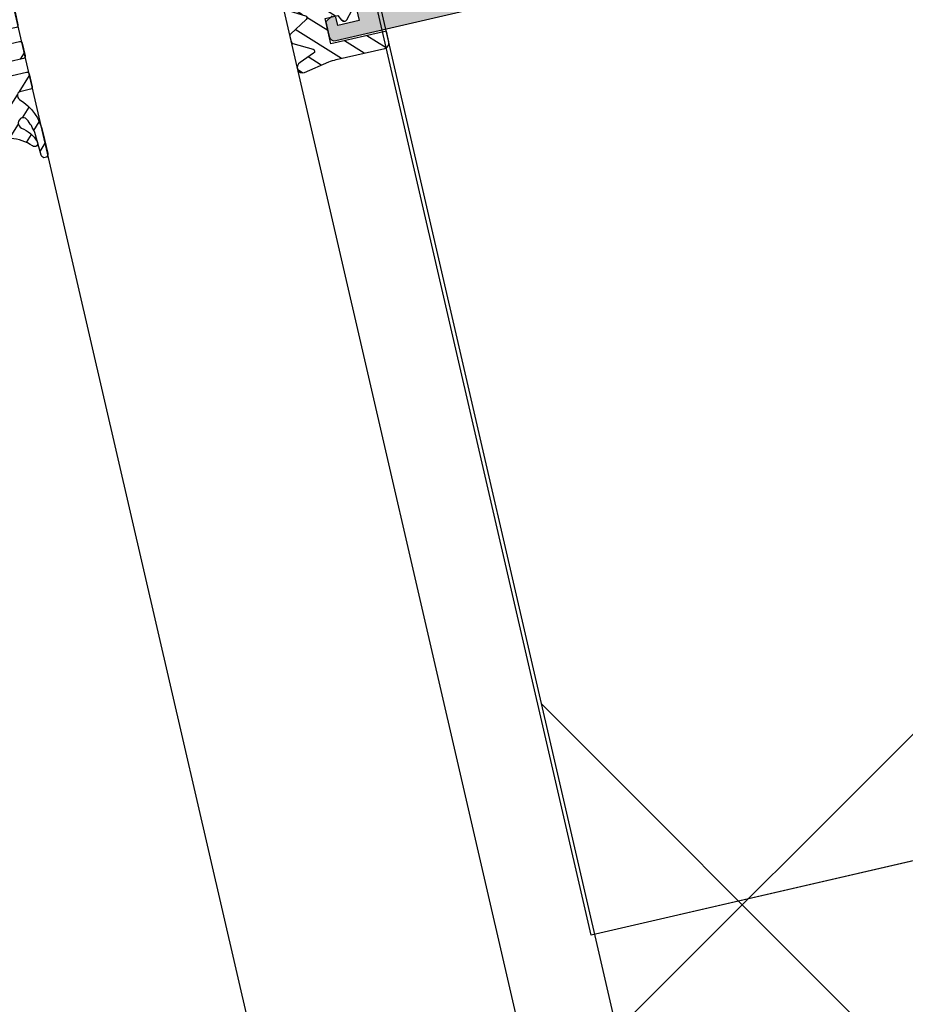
# Model space of a CAD drawing. Header units: centimetres. Extents: x -15121 to 17422, y -60492 to 0.
# Tile 64 of 256: x 1123 to 1131, y -30123 to -30114. Entities that reach past the tile are written whole.
import ezdxf

# ---------------------------------------------------------------- set-up
doc = ezdxf.new("R2010")
doc.units = ezdxf.units.CM
doc.header["$LTSCALE"] = 60
doc.linetypes.add('0', pattern=[0])
for name, color, linetype in [('AIKA podłoga deski cała', 2, 'Continuous'), ('AIKA powierzchnie2', 2, 'Continuous'), ('AIKA sufity podwieszane', 8, 'Continuous'), ('AIKA wymiarowanie ogólne rzut2', 7, 'Continuous'), ('BSP podkonstrukcja', 8, 'Continuous'), ('RI-GASKET', 253, 'Continuous'), ('RI-HATCH-I', 253, 'Continuous'), ('RI-HATCH-P', 253, 'Continuous'), ('RI-PROFILE', 8, 'Continuous')]:
    doc.layers.add(name, color=color, linetype=linetype)
doc.styles.add('wymiar', font='txt.shx', dxfattribs={"width": 0.6})
doc.dimstyles.new('Dwudziestka', dxfattribs={"dimtxt": 7, "dimasz": 0.7, "dimexe": 5, "dimexo": 0, "dimgap": 2.5, "dimtad": 1, "dimtoh": 1, "dimdec": 3, "dimrnd": 0.5, "dimdsep": 46, "dimtxsty": 'wymiar', "dimblk": 'znacznik', "dimcen": 0, "dimdle": 5, "dimse1": 1, "dimse2": 1, "dimclrd": 256, "dimclre": 256, "dimclrt": 256, "dimadec": 0, "dimazin": 0, "dimtfac": 0.4, "dimtdec": 3, "dimtix": 1, "dimtofl": 0, "dimtmove": 2, "dimatfit": 3, "dimldrblk": 'znacznik', "dimfxl": 1, "dimtolj": 1, "dimarcsym": 0})

# ---------------------------------------------------------------- blocks, each defined once
blk = doc.blocks.new('0342524b')
at = {"layer": 'RI-PROFILE'}
for points in [[(-16.69999999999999, 14.14999999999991), (-23.69999999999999, 14.14999999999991), (-23.69999999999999, 12.14999999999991), (-22.89984836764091, 12.14999999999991, -0.5775199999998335)], [(-22.72684836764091, 11.84999999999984), (-23.13084836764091, 11.14999999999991), (-24.5, 11.14999999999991, -0.4142000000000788), (-25, 11.64999999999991), (-24.99999999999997, 119.8499999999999, -0.4141999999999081)]]:
    blk.add_lwpolyline(points, format="xyb", dxfattribs=at)
blk = doc.blocks.new('0342524')
at = {"layer": 'RI-HATCH-P'}
h = blk.add_hatch(color=256, dxfattribs=at)
edge = h.paths.add_edge_path()
edge.add_arc((2.629431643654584, 2.999212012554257), 0.2002221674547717, 119.77574523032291, 239.8940206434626, ccw=False)
edge.add_line((2.529999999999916, 3.172999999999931), (2.795999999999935, 3.325999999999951))
edge.add_arc((2.696192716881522, 3.498712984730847), 0.1994774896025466, 300.0227342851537, 60.30845426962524)
edge.add_line((2.795000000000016, 3.671999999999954), (2.52899999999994, 3.825999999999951))
edge.add_arc((2.629431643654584, 3.999212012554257), 0.2002221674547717, 119.77574523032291, 239.8940206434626, ccw=False)
edge.add_line((2.529999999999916, 4.172999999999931), (2.795999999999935, 4.325999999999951))
edge.add_arc((2.696192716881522, 4.498712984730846), 0.1994774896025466, 300.0227342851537, 60.30845426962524)
edge.add_line((2.795000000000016, 4.671999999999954), (2.52899999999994, 4.825999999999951))
edge.add_arc((2.629431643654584, 4.999212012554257), 0.2002221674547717, 119.77574523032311, 239.89402064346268, ccw=False)
edge.add_line((2.529999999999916, 5.172999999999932), (2.795999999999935, 5.325999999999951))
edge.add_arc((2.696192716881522, 5.498712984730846), 0.1994774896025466, 300.0227342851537, 60.30845426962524)
edge.add_line((2.795000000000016, 5.671999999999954), (2.52899999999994, 5.825999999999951))
edge.add_arc((2.629431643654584, 5.999212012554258), 0.2002221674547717, 119.77574523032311, 239.89402064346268, ccw=False)
edge.add_line((2.529999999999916, 6.172999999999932), (2.795999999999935, 6.325999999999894))
edge.add_arc((2.696192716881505, 6.498712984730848), 0.1994774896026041, 300.0227342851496, 60.30845426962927)
edge.add_line((2.795000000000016, 6.672000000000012), (2.529999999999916, 6.824999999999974))
edge.add_arc((2.630431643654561, 6.998212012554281), 0.2002221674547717, 119.77574523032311, 239.89402064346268, ccw=False)
edge.add_line((2.530999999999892, 7.171999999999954), (2.796999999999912, 7.324999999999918))
edge.add_arc((2.697192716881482, 7.497712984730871), 0.1994774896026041, 300.0227342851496, 60.30845426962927)
edge.add_line((2.795999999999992, 7.671000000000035), (2.529999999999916, 7.825999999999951))
edge.add_arc((2.630431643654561, 7.999212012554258), 0.2002221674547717, 119.77574523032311, 239.89402064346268, ccw=False)
edge.add_line((2.530999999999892, 8.172999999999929), (2.796999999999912, 8.325999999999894))
edge.add_arc((2.697192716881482, 8.498712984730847), 0.1994774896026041, 300.0227342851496, 60.30845426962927)
edge.add_line((2.795999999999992, 8.672000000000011), (2.529999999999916, 8.825999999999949))
edge.add_arc((2.630431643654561, 8.999212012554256), 0.2002221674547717, 119.7757452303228, 239.8940206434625, ccw=False)
edge.add_line((2.530999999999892, 9.172999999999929), (2.796999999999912, 9.325999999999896))
edge.add_arc((2.697192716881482, 9.498712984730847), 0.1994774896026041, 300.0227342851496, 60.30845426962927)
edge.add_line((2.795999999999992, 9.672000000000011), (2.529999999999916, 9.824999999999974))
edge.add_arc((2.630431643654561, 9.99821201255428), 0.2002221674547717, 119.7757452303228, 239.8940206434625, ccw=False)
edge.add_line((2.530999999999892, 10.17199999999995), (2.796999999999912, 10.32499999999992))
edge.add_arc((2.697192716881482, 10.49771298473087), 0.1994774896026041, 300.0227342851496, 60.30845426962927)
edge.add_line((2.795999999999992, 10.67100000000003), (2.529999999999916, 10.82599999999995))
edge.add_arc((2.630431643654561, 10.99921201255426), 0.2002221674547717, 119.7757452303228, 239.8940206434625, ccw=False)
edge.add_line((2.530999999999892, 11.17299999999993), (2.796999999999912, 11.32599999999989))
edge.add_arc((2.697192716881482, 11.49871298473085), 0.1994774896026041, 300.0227342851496, 60.30845426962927)
edge.add_line((2.795999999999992, 11.67200000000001), (2.529999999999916, 11.82599999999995))
edge.add_arc((2.630431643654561, 11.99921201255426), 0.2002221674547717, 119.7757452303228, 239.8940206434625, ccw=False)
edge.add_line((2.530999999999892, 12.17299999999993), (2.796999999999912, 12.32599999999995))
edge.add_arc((2.697192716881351, 12.49871298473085), 0.1994774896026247, 300.0227342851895, 359.9999999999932)
edge.add_line((2.896670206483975, 12.49871298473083), (2.896670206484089, 12.99999999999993))
edge.add_arc((1.896670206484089, 12.99999999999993), 1, 0, 90)
edge.add_line((1.896670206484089, 13.99999999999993), (-1.905000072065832, 13.99999999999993))
edge.add_arc((-1.905000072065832, 12.99999999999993), 1, 90, 180)
edge.add_line((-2.905000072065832, 12.99999999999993), (-2.905000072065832, 12.88472731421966))
edge.add_line((-2.905000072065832, 12.88472731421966), (-2.538999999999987, 12.67399999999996))
edge.add_arc((-2.639511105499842, 12.50049999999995), 0.2005111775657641, 300.0843446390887, 59.91565536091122, ccw=False)
edge.add_line((-2.538999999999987, 12.32699999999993), (-2.805000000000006, 12.17299999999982))
edge.add_arc((-2.704488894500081, 11.99949999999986), 0.2005111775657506, 120.0843446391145, 239.9156553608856)
edge.add_line((-2.805000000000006, 11.82599999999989), (-2.538999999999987, 11.67299999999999))
edge.add_arc((-2.639511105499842, 11.49949999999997), 0.2005111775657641, 300.0843446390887, 59.91565536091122, ccw=False)
edge.add_line((-2.538999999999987, 11.32599999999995), (-2.805000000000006, 11.17299999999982))
edge.add_arc((-2.704488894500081, 10.99949999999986), 0.2005111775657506, 120.0843446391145, 239.9156553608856)
edge.add_line((-2.805000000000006, 10.82599999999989), (-2.538999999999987, 10.67299999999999))
edge.add_arc((-2.639511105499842, 10.49949999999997), 0.2005111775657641, 300.0843446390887, 59.91565536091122, ccw=False)
edge.add_line((-2.538999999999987, 10.32599999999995), (-2.805000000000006, 10.17299999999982))
edge.add_arc((-2.704488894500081, 9.999499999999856), 0.2005111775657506, 120.0843446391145, 239.9156553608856)
edge.add_line((-2.805000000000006, 9.825999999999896), (-2.538999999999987, 9.672999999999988))
edge.add_arc((-2.639511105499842, 9.499499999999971), 0.2005111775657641, 300.0843446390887, 59.91565536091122, ccw=False)
edge.add_line((-2.538999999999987, 9.325999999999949), (-2.805000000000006, 9.172999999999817))
edge.add_arc((-2.704488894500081, 8.999499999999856), 0.2005111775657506, 120.0843446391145, 239.9156553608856)
edge.add_line((-2.805000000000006, 8.825999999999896), (-2.538999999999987, 8.672999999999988))
edge.add_arc((-2.639511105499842, 8.499499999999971), 0.2005111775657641, 300.0843446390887, 59.91565536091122, ccw=False)
edge.add_line((-2.538999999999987, 8.32599999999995), (-2.805000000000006, 8.172999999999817))
edge.add_arc((-2.704488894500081, 7.999499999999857), 0.2005111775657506, 120.0843446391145, 239.9156553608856)
edge.add_line((-2.805000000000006, 7.825999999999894), (-2.538999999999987, 7.672999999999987))
edge.add_arc((-2.639511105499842, 7.499499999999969), 0.2005111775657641, 300.0843446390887, 59.91565536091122, ccw=False)
edge.add_line((-2.538999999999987, 7.325999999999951), (-2.805000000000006, 7.172999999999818))
edge.add_arc((-2.704488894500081, 6.999499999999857), 0.2005111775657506, 120.0843446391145, 239.9156553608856)
edge.add_line((-2.805000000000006, 6.825999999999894), (-2.538999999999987, 6.672999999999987))
edge.add_arc((-2.639511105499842, 6.499499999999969), 0.2005111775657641, 300.0843446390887, 59.91565536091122, ccw=False)
edge.add_line((-2.538999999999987, 6.325999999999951), (-2.805000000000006, 6.172999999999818))
edge.add_arc((-2.704488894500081, 5.999499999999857), 0.2005111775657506, 120.0843446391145, 239.9156553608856)
edge.add_line((-2.805000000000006, 5.825999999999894), (-2.538999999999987, 5.672999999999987))
edge.add_arc((-2.639511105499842, 5.499499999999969), 0.2005111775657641, 300.0843446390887, 59.91565536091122, ccw=False)
edge.add_line((-2.538999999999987, 5.325999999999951), (-2.805000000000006, 5.172999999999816))
edge.add_arc((-2.704488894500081, 4.999499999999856), 0.2005111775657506, 120.0843446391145, 239.9156553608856)
edge.add_line((-2.805000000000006, 4.825999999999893), (-2.538999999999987, 4.672999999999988))
edge.add_arc((-2.639511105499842, 4.499499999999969), 0.2005111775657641, 300.0843446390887, 59.91565536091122, ccw=False)
edge.add_line((-2.538999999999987, 4.325999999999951), (-2.805000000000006, 4.172999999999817))
edge.add_arc((-2.704488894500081, 3.999499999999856), 0.2005111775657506, 120.0843446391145, 239.9156553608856)
edge.add_line((-2.805000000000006, 3.825999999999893), (-2.538999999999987, 3.672999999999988))
edge.add_arc((-2.639511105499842, 3.499499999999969), 0.2005111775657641, 300.0843446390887, 59.91565536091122, ccw=False)
edge.add_line((-2.538999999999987, 3.325999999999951), (-2.805000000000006, 3.172999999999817))
edge.add_arc((-2.704488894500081, 2.999499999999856), 0.2005111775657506, 120.0843446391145, 239.9156553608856)
edge.add_line((-2.805000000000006, 2.825999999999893), (-2.538999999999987, 2.672999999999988))
edge.add_arc((-2.639511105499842, 2.499499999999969), 0.2005111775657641, 300.0843446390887, 59.91565536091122, ccw=False)
edge.add_line((-2.538999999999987, 2.325999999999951), (-2.805000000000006, 2.172999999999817))
edge.add_arc((-2.704488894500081, 1.999499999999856), 0.2005111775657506, 120.0843446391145, 239.9156553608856)
edge.add_line((-2.805000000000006, 1.825999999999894), (-2.538999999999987, 1.672999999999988))
edge.add_arc((-2.639511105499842, 1.499499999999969), 0.2005111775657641, 300.0843446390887, 59.91565536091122, ccw=False)
edge.add_line((-2.538999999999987, 1.325999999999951), (-2.805000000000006, 1.172999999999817))
edge.add_arc((-2.704488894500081, 0.9994999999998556), 0.2005111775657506, 120.0843446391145, 239.9156553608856)
edge.add_line((-2.805000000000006, 0.8259999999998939), (-2.538999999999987, 0.6729999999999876))
edge.add_arc((-2.639511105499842, 0.4994999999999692), 0.2005111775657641, 300.0843446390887, 59.91565536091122, ccw=False)
edge.add_line((-2.538999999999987, 0.3259999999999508), (-2.90500000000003, 0.114999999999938))
edge.add_line((-2.90500000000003, 0.114999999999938), (-2.90500000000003, -7.109590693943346e-14))
edge.add_line((-2.90500000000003, -7.11e-14), (-4.600000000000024, -7.11e-14))
edge.add_arc((-4.600000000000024, 0.4999999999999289), 0.5, 180, 270, ccw=False)
edge.add_line((-5.100000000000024, 0.4999999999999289), (-5.100000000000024, 14.14999999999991))
edge.add_line((-5.100000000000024, 14.14999999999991), (-15.5, 14.14999999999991))
edge.add_line((-15.5, 14.14999999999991), (-15.5, 12.54999999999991))
edge.add_line((-15.5, 12.54999999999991), (-14, 12.54999999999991))
edge.add_line((-14, 12.54999999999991), (-13.99999999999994, 11.64999999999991))
edge.add_arc((-14.49999999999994, 11.64999999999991), 0.5, 270, 360, ccw=False)
edge.add_line((-14.49999999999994, 11.14999999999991), (-17.26915163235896, 11.14999999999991))
edge.add_line((-17.26915163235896, 11.14999999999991), (-17.67315163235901, 11.84999999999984))
edge.add_arc((-17.50009999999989, 11.95008855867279), 0.1999114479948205, 90.01479813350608, 210.0439705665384, ccw=False)
edge.add_line((-17.50015163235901, 12.14999999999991), (-16.69999999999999, 12.14999999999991))
edge.add_line((-16.69999999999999, 12.14999999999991), (-16.69999999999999, 14.14999999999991))
edge.add_line((-16.69999999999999, 14.14999999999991), (-23.69999999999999, 14.14999999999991))
edge.add_line((-23.69999999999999, 14.14999999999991), (-23.69999999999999, 12.14999999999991))
edge.add_line((-23.69999999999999, 12.14999999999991), (-22.89984836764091, 12.14999999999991))
edge.add_arc((-22.89990000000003, 11.95008855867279), 0.1999114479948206, 329.95602943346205, 89.98520186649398, ccw=False)
edge.add_line((-22.72684836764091, 11.84999999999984), (-23.13084836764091, 11.14999999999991))
edge.add_line((-23.13084836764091, 11.14999999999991), (-24.5, 11.14999999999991))
edge.add_arc((-24.49998842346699, 11.65001157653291), 0.5000115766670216, 180.0013265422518, 269.99867345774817, ccw=False)
edge.add_line((-25, 11.64999999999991), (-24.99999999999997, 119.8499999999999))
edge.add_arc((-24.49998842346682, 119.8499884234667), 0.5000115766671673, 90.00132654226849, 179.9986734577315, ccw=False)
edge.add_line((-24.49999999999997, 120.3499999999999), (24.50000000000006, 120.3499999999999))
edge.add_arc((24.4999884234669, 119.8499884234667), 0.5000115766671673, 0.0013265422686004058, 89.99867345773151, ccw=False)
edge.add_line((25.00000000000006, 119.8499999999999), (25, 11.64999999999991))
edge.add_arc((24.49998842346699, 11.65001157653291), 0.5000115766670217, 270.0013265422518, 359.99867345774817, ccw=False)
edge.add_line((24.5, 11.14999999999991), (23.13084836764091, 11.14999999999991))
edge.add_line((23.13084836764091, 11.14999999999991), (22.72684836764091, 11.84999999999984))
edge.add_arc((22.89990000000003, 11.95008855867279), 0.1999114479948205, 90.01479813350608, 210.0439705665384, ccw=False)
edge.add_line((22.89984836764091, 12.14999999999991), (23.69999999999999, 12.14999999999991))
edge.add_line((23.69999999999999, 12.14999999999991), (23.69999999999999, 14.14999999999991))
edge.add_line((23.69999999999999, 14.14999999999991), (16.69999999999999, 14.14999999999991))
edge.add_line((16.69999999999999, 14.14999999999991), (16.69999999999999, 12.14999999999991))
edge.add_line((16.69999999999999, 12.14999999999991), (17.50015163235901, 12.14999999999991))
edge.add_arc((17.50009999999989, 11.95008855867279), 0.1999114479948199, 329.95602943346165, 89.98520186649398, ccw=False)
edge.add_line((17.67315163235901, 11.84999999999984), (17.26915163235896, 11.14999999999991))
edge.add_line((17.26915163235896, 11.14999999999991), (14.49999999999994, 11.14999999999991))
edge.add_arc((14.49999999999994, 11.64999999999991), 0.5, 180, 270, ccw=False)
edge.add_line((13.99999999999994, 11.64999999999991), (14, 12.54999999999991))
edge.add_line((14, 12.54999999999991), (15.5, 12.54999999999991))
edge.add_line((15.5, 12.54999999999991), (15.5, 14.14999999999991))
edge.add_line((15.5, 14.14999999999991), (5.099999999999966, 14.14999999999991))
edge.add_line((5.099999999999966, 14.14999999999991), (5.099999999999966, 0.4999999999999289))
edge.add_arc((4.599999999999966, 0.4999999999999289), 0.5, 270, 360, ccw=False)
edge.add_line((4.599999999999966, -7.11e-14), (2.894999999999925, -7.11e-14))
edge.add_line((2.894999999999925, -7.11e-14), (2.894999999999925, 0.6139999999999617))
edge.add_line((2.894999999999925, 0.6139999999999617), (2.52899999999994, 0.8259999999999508))
edge.add_arc((2.629431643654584, 0.9992120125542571), 0.2002221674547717, 119.77574523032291, 239.89402064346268, ccw=False)
edge.add_line((2.529999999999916, 1.172999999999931), (2.795999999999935, 1.325999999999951))
edge.add_arc((2.69619271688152, 1.498712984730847), 0.1994774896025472, 300.022734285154, 60.30845426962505)
edge.add_line((2.795000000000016, 1.671999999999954), (2.52899999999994, 1.825999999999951))
edge.add_arc((2.629431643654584, 1.999212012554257), 0.2002221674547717, 119.77574523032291, 239.89402064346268, ccw=False)
edge.add_line((2.529999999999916, 2.172999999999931), (2.795999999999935, 2.325999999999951))
edge.add_arc((2.696192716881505, 2.498712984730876), 0.1994774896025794, 300.0227342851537, 60.30845426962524)
edge.add_line((2.795000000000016, 2.672000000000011), (2.52899999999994, 2.825999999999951))
edge = h.paths.add_edge_path(flags=0)
edge.add_line((-21.84142135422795, 118.0085786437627), (-21.99999999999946, 117.85))
edge.add_line((-21.99999999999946, 117.85), (-22.49999999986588, 117.85))
edge.add_line((-22.49999999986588, 117.85), (-22.49999999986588, 117.449999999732))
edge.add_line((-22.49999999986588, 117.449999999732), (-22.65857864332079, 117.2914213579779))
edge.add_arc((-22.51715728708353, 117.1500000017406), 0.1999999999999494, 134.9999999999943, 225.0000001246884)
edge.add_line((-22.65857864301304, 117.0085786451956), (-22.34142135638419, 116.6914213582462))
edge.add_arc((-22.4828427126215, 116.5500000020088), 0.2000000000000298, 314.99999999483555, 45.000000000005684, ccw=False)
edge.add_line((-22.34142135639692, 116.4085786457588), (-22.6585786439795, 116.0914213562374))
edge.add_arc((-22.51715728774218, 115.9500000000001), 0.2000000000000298, 134.9999999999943, 224.9999999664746)
edge.add_line((-22.65857864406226, 115.8085786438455), (-22.34142135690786, 115.4914213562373))
edge.add_arc((-22.48284271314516, 115.35), 0.1999999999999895, 314.9999997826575, 45, ccw=False)
edge.add_line((-22.34142135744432, 115.2085786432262), (-22.65857864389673, 114.8914213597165))
edge.add_arc((-22.51715728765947, 114.7500000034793), 0.1999999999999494, 134.9999999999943, 225.0000000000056)
edge.add_line((-22.65857864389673, 114.608578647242), (-22.3414213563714, 114.2914213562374))
edge.add_arc((-22.48284271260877, 114.15), 0.20000000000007, 315.0000000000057, 44.999999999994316, ccw=False)
edge.add_line((-22.3414213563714, 114.0085786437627), (-23.29999999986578, 113.05))
edge.add_line((-23.29999999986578, 113.05), (-23.29999999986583, 103.2499999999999))
edge.add_line((-23.29999999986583, 103.2499999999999), (-21.89999999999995, 103.2499999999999))
edge.add_arc((-21.90000027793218, 102.3499997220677), 0.9000002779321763, 270.063679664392, 89.99998230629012, ccw=False)
edge.add_line((-21.89900000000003, 101.45), (-23.29999999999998, 101.4499999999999))
edge.add_line((-23.29999999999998, 101.4499999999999), (-23.29999999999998, 91.44999999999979))
edge.add_line((-23.29999999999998, 91.44999999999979), (-22.5, 90.44999999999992))
edge.add_line((-22.5, 90.44999999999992), (-22.5, 86.44999999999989))
edge.add_line((-22.5, 86.44999999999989), (-23.29999999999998, 85.44999999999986))
edge.add_line((-23.29999999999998, 85.44999999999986), (-23.30000000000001, 31.99999999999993))
edge.add_line((-23.30000000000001, 31.99999999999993), (-22.50000000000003, 30.99999999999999))
edge.add_line((-22.50000000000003, 30.99999999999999), (-22.50000000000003, 26.99999999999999))
edge.add_line((-22.50000000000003, 26.99999999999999), (-23.30000000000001, 25.99999999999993))
edge.add_line((-23.30000000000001, 25.99999999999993), (-23.30000000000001, 15.99999999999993))
edge.add_line((-23.30000000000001, 15.99999999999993), (23.30000000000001, 15.99999999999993))
edge.add_line((23.30000000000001, 15.99999999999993), (23.30000000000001, 25.99999999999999))
edge.add_line((23.30000000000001, 25.99999999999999), (22.5, 26.99999999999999))
edge.add_line((22.5, 26.99999999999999), (22.5, 30.99999999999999))
edge.add_line((22.5, 30.99999999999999), (23.30000000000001, 31.99999999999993))
edge.add_line((23.30000000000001, 31.99999999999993), (23.30000000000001, 85.44999999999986))
edge.add_line((23.30000000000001, 85.44999999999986), (22.50000000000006, 86.44999999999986))
edge.add_line((22.50000000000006, 86.44999999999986), (22.50000000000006, 90.44999999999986))
edge.add_line((22.50000000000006, 90.44999999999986), (23.30000000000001, 91.44999999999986))
edge.add_line((23.30000000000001, 91.44999999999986), (23.30000000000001, 101.4499999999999))
edge.add_line((23.30000000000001, 101.4499999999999), (21.89900000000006, 101.4499999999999))
edge.add_arc((21.90000027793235, 102.3499997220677), 0.9000002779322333, 90.000017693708, 269.9363203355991, ccw=False)
edge.add_line((21.90000000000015, 103.2499999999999), (23.30000000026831, 103.2499999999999))
edge.add_line((23.30000000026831, 103.2499999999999), (23.3000000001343, 113.0499999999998))
edge.add_line((23.3000000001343, 113.0499999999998), (22.34142135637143, 114.0085786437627))
edge.add_arc((22.48284271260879, 114.15), 0.2000000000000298, 135, 224.9999999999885, ccw=False)
edge.add_line((22.34142135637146, 114.2914213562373), (22.65857864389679, 114.6085786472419))
edge.add_arc((22.51715728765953, 114.7500000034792), 0.1999999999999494, 314.9999999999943, 45.0000000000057)
edge.add_line((22.65857864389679, 114.8914213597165), (22.34142135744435, 115.2085786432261))
edge.add_arc((22.48284271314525, 115.3499999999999), 0.2000000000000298, 134.9999999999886, 225.000000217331, ccw=False)
edge.add_line((22.34142135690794, 115.4914213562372), (22.65857864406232, 115.8085786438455))
edge.add_arc((22.51715728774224, 115.95), 0.2000000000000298, 315.0000000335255, 45.0000000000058)
edge.add_line((22.65857864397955, 116.0914213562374), (22.34142135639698, 116.4085786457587))
edge.add_arc((22.48284271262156, 116.5500000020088), 0.2000000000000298, 134.9999999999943, 225.0000000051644, ccw=False)
edge.add_line((22.34142135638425, 116.6914213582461), (22.70000000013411, 117.05))
edge.add_line((22.70000000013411, 117.05), (22.50000000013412, 117.25))
edge.add_line((22.50000000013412, 117.25), (22.50000000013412, 117.85))
edge.add_line((22.50000000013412, 117.85), (21.79999999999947, 117.85))
edge.add_line((21.79999999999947, 117.85), (21.59999999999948, 118.05))
edge.add_line((21.59999999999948, 118.05), (21.24142135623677, 117.6914213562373))
edge.add_arc((21.09999999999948, 117.8328427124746), 0.1999999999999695, 225, 315, ccw=False)
edge.add_line((20.95857864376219, 117.6914213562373), (20.64142135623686, 118.0085786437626))
edge.add_arc((20.49999999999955, 117.8671572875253), 0.1999999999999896, 44.99999999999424, 135.0000000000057)
edge.add_line((20.35857864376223, 118.0085786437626), (20.04142135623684, 117.6914213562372))
edge.add_arc((19.89999999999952, 117.8328427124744), 0.1999999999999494, 225.0000000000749, 315.0000000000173, ccw=False)
edge.add_line((19.75857864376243, 117.6914213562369), (19.44142135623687, 118.0085786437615))
edge.add_arc((19.29999999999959, 117.8671572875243), 0.1999999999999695, 45, 135.0000000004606)
edge.add_line((19.15857864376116, 118.0085786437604), (18.84142135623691, 117.6914213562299))
edge.add_arc((18.69999999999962, 117.8328427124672), 0.2000000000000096, 225.0000000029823, 314.99999999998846, ccw=False)
edge.add_line((18.55857864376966, 117.6914213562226), (18.24142135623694, 118.0085786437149))
edge.add_arc((18.09999999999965, 117.8671572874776), 0.1999999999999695, 45, 135.0000000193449)
edge.add_line((17.95857864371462, 118.0085786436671), (17.64142135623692, 117.6914213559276))
edge.add_arc((17.4999999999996, 117.8328427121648), 0.1999999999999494, 225.0000001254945, 315.0000000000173, ccw=False)
edge.add_line((17.35857864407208, 117.6914213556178), (17.04142135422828, 118.0085786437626))
edge.add_arc((16.89999999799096, 117.8671572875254), 0.1999999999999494, 44.99999999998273, 134.9999999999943)
edge.add_line((16.7585786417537, 118.0085786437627), (16.44142135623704, 117.6914213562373))
edge.add_arc((16.29999999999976, 117.8328427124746), 0.1999999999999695, 225, 315, ccw=False)
edge.add_line((16.15857864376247, 117.6914213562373), (15.19999999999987, 118.6499999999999))
edge.add_line((15.19999999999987, 118.6499999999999), (-15.19999999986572, 118.6499999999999))
edge.add_line((-15.19999999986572, 118.6499999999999), (-16.15857864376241, 117.6914213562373))
edge.add_arc((-16.2999999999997, 117.8328427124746), 0.1999999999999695, 225, 315, ccw=False)
edge.add_line((-16.44142135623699, 117.6914213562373), (-16.75857864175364, 118.0085786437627))
edge.add_arc((-16.89999999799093, 117.8671572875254), 0.1999999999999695, 45, 135)
edge.add_line((-17.04142135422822, 118.0085786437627), (-17.35857864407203, 117.6914213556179))
edge.add_arc((-17.49999999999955, 117.8328427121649), 0.1999999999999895, 224.9999999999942, 314.99999987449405, ccw=False)
edge.add_line((-17.64142135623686, 117.6914213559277), (-17.95857864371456, 118.0085786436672))
edge.add_arc((-18.0999999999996, 117.8671572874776), 0.1999999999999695, 44.99999998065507, 135)
edge.add_line((-18.24142135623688, 118.0085786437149), (-18.55857864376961, 117.6914213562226))
edge.add_arc((-18.69999999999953, 117.8328427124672), 0.1999999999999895, 224.9999999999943, 314.9999999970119, ccw=False)
edge.add_line((-18.84142135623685, 117.69142135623), (-19.1585786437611, 118.0085786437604))
edge.add_arc((-19.29999999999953, 117.8671572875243), 0.1999999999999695, 44.99999999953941, 135)
edge.add_line((-19.44142135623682, 118.0085786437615), (-19.75857864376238, 117.691421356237))
edge.add_arc((-19.89999999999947, 117.8328427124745), 0.1999999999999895, 224.9999999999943, 314.99999999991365, ccw=False)
edge.add_line((-20.04142135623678, 117.6914213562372), (-20.35857864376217, 118.0085786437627))
edge.add_arc((-20.49999999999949, 117.8671572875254), 0.1999999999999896, 44.99999999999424, 135.0000000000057)
edge.add_line((-20.6414213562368, 118.0085786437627), (-20.95857864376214, 117.6914213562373))
edge.add_arc((-21.09999999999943, 117.8328427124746), 0.1999999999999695, 225, 315, ccw=False)
edge.add_line((-21.24142135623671, 117.6914213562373), (-21.55857864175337, 118.0085786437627))
edge.add_arc((-21.69999999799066, 117.8671572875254), 0.1999999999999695, 45, 135)
blk.add_blockref('0342524b', (0, 0))
blk = doc.blocks.new('0809843v2')
at = {"layer": 'RI-HATCH-I'}
h = blk.add_hatch(dxfattribs=at)
h.set_pattern_fill('_U', color=256, scale=1.5, angle=404.9999999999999, style=0, pattern_type=0)
h.set_pattern_definition([(135, (-59.27498962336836, -52.77013756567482), (1.060660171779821, 1.060660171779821), [])])
edge = h.paths.add_edge_path(flags=16)
edge.add_arc((0.5724999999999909, -2.25), 0.75, 270, 90, ccw=False)
edge.add_line((0.5724999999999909, -3), (-0.7274999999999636, -3))
edge.add_arc((-0.7274999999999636, -2.25), 0.75, 90, 270, ccw=False)
edge.add_line((-0.7274999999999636, -1.5), (0.5724999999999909, -1.5))
edge = h.paths.add_edge_path()
edge.add_line((-5.193068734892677, -5.153266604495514), (-5.159806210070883, -5.04437000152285))
edge.add_line((-5.159806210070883, -5.04437000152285), (-5.142601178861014, -4.946935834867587))
edge.add_arc((-5.639920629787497, -4.996894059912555), 0.4998224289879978, 5.736403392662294, 143.1953178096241)
edge.add_arc((-8.570336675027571, -2.829433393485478), 3.145076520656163, 288.7007568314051, 323.5620857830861, ccw=False)
edge.add_arc((-7.673574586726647, -5.530010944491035), 0.3000000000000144, 130.5771386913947, 291.8451164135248, ccw=False)
edge.add_arc((-10.27536001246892, -2.564698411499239), 3.644939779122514, 311.320460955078, 344.615094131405)
edge.add_line((-6.761035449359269, -3.531708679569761), (-6.215837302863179, -1.499999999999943))
edge.add_line((-6.215837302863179, -1.499999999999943), (-5.308868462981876, 0.3222040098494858))
edge.add_arc((-5.034886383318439, 0.2000000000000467), 0.2999999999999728, 344.9788620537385, 155.9617327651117, ccw=False)
edge.add_line((-4.745137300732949, 0.1222473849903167), (-5.48168112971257, -2.622520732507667))
edge.add_arc((-5.191858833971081, -2.699999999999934), 0.3000000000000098, 165.0329077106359, 269.9999999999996)
edge.add_line((-5.191858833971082, -2.999999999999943), (-2.577499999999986, -2.999999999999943))
edge.add_line((-2.577499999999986, -2.999999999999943), (-2.577499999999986, -1.80299999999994))
edge.add_line((-2.577499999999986, -1.80299999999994), (-3.018500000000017, -1.564000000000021))
edge.add_arc((-2.876633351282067, -1.299099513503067), 0.3004969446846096, 135.1034283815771, 241.8288598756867, ccw=False)
edge.add_line((-3.089500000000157, -1.086999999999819), (-2.594500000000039, -0.5919999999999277))
edge.add_arc((-1.887701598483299, -1.301417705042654), 1.001417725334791, 89.98846561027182, 134.894031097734, ccw=False)
edge.add_line((-1.887500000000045, -0.3000000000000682), (1.732499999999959, -0.3000000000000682))
edge.add_arc((1.732526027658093, -1.301842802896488), 1.001842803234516, 45.11601476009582, 90.00148853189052, ccw=False)
edge.add_line((2.439499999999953, -0.5919999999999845), (2.935500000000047, -1.088000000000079))
edge.add_arc((2.722611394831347, -1.299243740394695), 0.2999091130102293, 298.01943294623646, 44.77779733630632, ccw=False)
edge.add_line((2.863499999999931, -1.564000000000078), (2.422500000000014, -1.800000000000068))
edge.add_line((2.422500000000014, -1.800000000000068), (2.422500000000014, -3))
edge.add_line((2.422500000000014, -3), (4.372499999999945, -3))
edge.add_arc((4.372499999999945, -3.25), 0.2500000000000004, 1.1368683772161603e-13, 90.00000000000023, ccw=False)
edge.add_line((4.622499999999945, -3.25), (4.622499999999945, -6.29999999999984))
edge.add_arc((4.4224962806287, -6.299996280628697), 0.2000037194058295, 270.00106550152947, 359.99893449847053, ccw=False)
edge.add_line((4.422499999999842, -6.499999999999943), (3.222499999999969, -6.5))
edge.add_arc((3.222503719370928, -6.299996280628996), 0.2000037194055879, 180.0010655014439, 269.99893449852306, ccw=False)
edge.add_line((3.022499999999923, -6.29999999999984), (3.02249999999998, -4.950000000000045))
edge.add_arc((2.772499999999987, -4.950000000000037), 0.2499999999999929, 0, 90.00000000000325)
edge.add_line((2.77249999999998, -4.700000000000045), (1.972499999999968, -4.700000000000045))
edge.add_arc((1.972499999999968, -4.950000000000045), 0.25, 90, 180)
edge.add_line((1.722499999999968, -4.950000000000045), (1.722499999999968, -6.29999999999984))
edge.add_arc((1.522496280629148, -6.299996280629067), 0.2000037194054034, 270.00106550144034, 359.9989344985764, ccw=False)
edge.add_line((1.52249999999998, -6.499999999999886), (0.3224999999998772, -6.499999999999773))
edge.add_arc((0.3225037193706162, -6.299996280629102), 0.2000037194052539, 180.0010655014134, 269.99893449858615, ccw=False)
edge.add_line((0.1224999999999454, -6.29999999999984), (0.1224999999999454, -4.950000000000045))
edge.add_arc((-0.1275000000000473, -4.950000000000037), 0.2499999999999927, 0, 90.00000000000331)
edge.add_line((-0.1275000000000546, -4.700000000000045), (-0.9274999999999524, -4.700000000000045))
edge.add_arc((-0.9274999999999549, -4.950000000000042), 0.2499999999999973, 89.99999999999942, 179.9999999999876)
edge.add_line((-1.177499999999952, -4.949999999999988), (-1.177500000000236, -6.299999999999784))
edge.add_arc((-1.377503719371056, -6.29999628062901), 0.2000037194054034, 270.00106550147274, 359.9989344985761, ccw=False)
edge.add_line((-1.377500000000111, -6.499999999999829), (-2.577500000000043, -6.499999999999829))
edge.add_arc((-2.577496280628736, -6.299996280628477), 0.2000037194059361, 180.0010655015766, 269.9989344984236, ccw=False)
edge.add_line((-2.777500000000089, -6.299999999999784), (-2.777500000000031, -5.300024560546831))
edge.add_arc((-3.077500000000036, -5.300024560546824), 0.3000000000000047, 0, 90.00000000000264)
edge.add_line((-3.077500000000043, -5.000024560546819), (-3.239386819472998, -5.000024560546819))
edge.add_arc((-3.239386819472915, -5.300024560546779), 0.2999999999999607, 90.00000000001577, 137.4083240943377)
edge.add_arc((-6.755305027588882, -1.934208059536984), 4.567344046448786, 268.5062471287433, 316.173405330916, ccw=False)
edge.add_line((-6.874366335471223, -6.499999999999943), (-8.863783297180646, -6.499999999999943))
edge.add_arc((-8.867015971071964, -6.198458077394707), 0.3015592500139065, 91.39669590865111, 270.6142146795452, ccw=False)
edge.add_line((-8.874366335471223, -5.896988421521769), (-6.720012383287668, -5.779405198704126))
edge.add_arc((-7.301569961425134, -1.722409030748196), 4.098466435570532, 278.1575968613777, 297.9174344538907)
edge.add_line((-5.382673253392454, -5.343909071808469), (-5.329562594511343, -5.306867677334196))
edge.add_line((-5.329562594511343, -5.306867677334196), (-5.250419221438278, -5.24496886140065))
edge.add_line((-5.250419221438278, -5.24496886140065), (-5.193068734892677, -5.153266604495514))
at = {"layer": 'RI-GASKET'}
for points in [[(-5.193068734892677, -5.153266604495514), (-5.159806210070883, -5.04437000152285), (-5.142601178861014, -4.946935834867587, 0.6838104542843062), (-6.040119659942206, -4.697455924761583, -0.1532953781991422), (-7.561944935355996, -5.808468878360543, -0.8485717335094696), (-7.868715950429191, -5.302151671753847, 0.1463059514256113), (-6.761035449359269, -3.531708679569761), (-6.215837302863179, -1.499999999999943), (-5.308868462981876, 0.3222040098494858, -0.9242518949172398), (-4.745137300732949, 0.1222473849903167), (-5.48168112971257, -2.622520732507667, 0.4929669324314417), (-5.191858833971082, -2.999999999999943), (-2.577499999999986, -2.999999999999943), (-2.577499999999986, -1.80299999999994), (-3.018500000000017, -1.564000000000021, -0.502539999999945), (-3.089500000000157, -1.086999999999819), (-2.594500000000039, -0.5919999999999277, -0.1984840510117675), (-1.887500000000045, -0.3000000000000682), (1.732499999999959, -0.3000000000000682, -0.1983929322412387), (2.439499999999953, -0.5919999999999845), (2.935500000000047, -1.088000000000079, -0.5027200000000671), (2.863499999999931, -1.564000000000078), (2.422500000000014, -1.800000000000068), (2.422500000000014, -3), (4.372499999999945, -3, -0.414213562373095), (4.622499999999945, -3.25), (4.622499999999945, -6.29999999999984, -0.4142026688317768), (4.422499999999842, -6.499999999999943), (3.222499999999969, -6.5, -0.4142026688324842), (3.022499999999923, -6.29999999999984), (3.02249999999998, -4.950000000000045, 0.4142135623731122), (2.77249999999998, -4.700000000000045), (1.972499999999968, -4.700000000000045, 0.414213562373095), (1.722499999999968, -4.950000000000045), (1.722499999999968, -6.29999999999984, -0.4142026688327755), (1.52249999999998, -6.499999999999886), (0.3224999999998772, -6.499999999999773, -0.4142026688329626), (0.1224999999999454, -6.29999999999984), (0.1224999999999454, -4.950000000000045, 0.4142135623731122), (-0.1275000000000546, -4.700000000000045), (-0.9274999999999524, -4.700000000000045, 0.4142135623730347), (-1.177499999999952, -4.949999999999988), (-1.177500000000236, -6.299999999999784, -0.414202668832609), (-1.377500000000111, -6.499999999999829), (-2.577500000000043, -6.499999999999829, -0.414202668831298), (-2.777500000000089, -6.299999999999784), (-2.777500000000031, -5.300024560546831, 0.4142135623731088), (-3.077500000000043, -5.000024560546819), (-3.239386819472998, -5.000024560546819, 0.2098597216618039), (-3.460245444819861, -5.096993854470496, -0.2110391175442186), (-6.874366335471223, -6.499999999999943), (-8.863783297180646, -6.499999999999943, -0.993194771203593), (-8.874366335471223, -5.896988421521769), (-6.720012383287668, -5.779405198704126, 0.0864328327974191), (-5.382673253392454, -5.343909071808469), (-5.329562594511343, -5.306867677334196), (-5.250419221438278, -5.24496886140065)], [(0.5724999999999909, -1.5, -1), (0.5724999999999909, -3), (-0.7274999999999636, -3, -1), (-0.7274999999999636, -1.5)]]:
    blk.add_lwpolyline(points, format="xyb", close=True, dxfattribs=at)
blk = doc.blocks.new('0809815V1')
at = {"layer": 'RI-HATCH-I'}
h = blk.add_hatch(dxfattribs=at)
h.set_pattern_fill('_USER', color=256, scale=1.5, angle=-45.00000000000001, style=0, pattern_type=0)
h.set_pattern_definition([(315.0000000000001, (40.2304704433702, -16.48869230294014), (1.060660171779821, 1.060660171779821), [])])
h.paths.add_polyline_path([(-5.999999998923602, 2.201210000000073), (-5.000000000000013, 2.201210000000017), (-5.000000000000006, -2.999999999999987), (-2.600000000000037, -2.999999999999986), (-2.600000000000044, -1.799999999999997), (-3.091176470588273, -1.564705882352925, -0.5314363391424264), (-3.142741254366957, -1.070106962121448), (-2.445470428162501, -0.4411155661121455, -0.1949664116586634), (-2.09732970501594, -0.2999999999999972), (2.097329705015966, -0.3000000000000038, -0.1949664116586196), (2.445470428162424, -0.4411155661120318), (3.142741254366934, -1.070106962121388, -0.531436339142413), (3.091176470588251, -1.564705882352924), (2.599999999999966, -1.799999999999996), (2.599999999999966, -2.999999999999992), (5.052400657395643, -3.000000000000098, -0.3632856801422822), (5.544593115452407, -3.411985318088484), (5.994613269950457, -5.92857142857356, -0.9332368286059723), (5.019412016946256, -6.13886497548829), (4.471454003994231, -4.742865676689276, 0.6556724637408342), (4.107649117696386, -4.695822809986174), (3.123213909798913, -6.400038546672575, -0.2678895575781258), (2.950031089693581, -6.499999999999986), (2.408371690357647, -6.499999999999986, -0.2678895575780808), (2.235188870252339, -6.400038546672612), (1.252508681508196, -4.698861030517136, 0.5772019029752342), (0.9061430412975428, -4.698861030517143), (-0.0765371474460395, -6.400038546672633, -0.2678895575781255), (-0.2497199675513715, -6.500000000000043), (-0.7916283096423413, -6.500000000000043, -0.2678895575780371), (-0.9648111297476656, -6.400038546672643), (-1.947491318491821, -4.698861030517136, 0.5772019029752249), (-2.293856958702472, -4.698861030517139), (-3.276537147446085, -6.400038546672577, -0.2678895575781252), (-3.449719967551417, -6.499999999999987), (-3.98303860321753, -6.499999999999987, -0.2718762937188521), (-4.157689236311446, -6.397453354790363), (-5.104379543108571, -4.700846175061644, 0.6663519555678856), (-5.471158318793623, -4.742740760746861), (-6.019116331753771, -6.138864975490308, -0.933236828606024), (-6.994317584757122, -5.928571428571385), (-6.550985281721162, -3.556623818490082, 0.0358686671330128), (-6.499701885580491, -2.842010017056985), (-6.500000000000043, 1.701210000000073, -0.4142135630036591)])
h.paths.add_polyline_path([(-1.399999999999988, -2.64999999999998), (-1.399999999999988, -2.249999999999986, -0.4142135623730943), (-0.6499999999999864, -1.499999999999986), (0.6499999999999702, -1.499999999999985, -0.4142135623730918), (1.39999999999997, -2.249999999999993), (1.39999999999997, -2.649999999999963, -0.414213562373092), (0.6499999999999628, -3.399999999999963), (-0.6499999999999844, -3.399999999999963, -0.4142135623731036)], flags=16)
at = {"layer": 'RI-GASKET'}
for points in [[(-5.000000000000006, -2.999999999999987), (-2.600000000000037, -2.999999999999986), (-2.600000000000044, -1.799999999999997), (-3.091176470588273, -1.564705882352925, -0.5084162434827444), (-3.15888443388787, -1.084669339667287), (-2.445470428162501, -0.4411155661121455, -0.194966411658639), (-2.097329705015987, -0.2999999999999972), (2.097329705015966, -0.3000000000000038, -0.1949664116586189), (2.445470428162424, -0.4411155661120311), (3.158884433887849, -1.084669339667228, -0.5084162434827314), (3.091176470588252, -1.564705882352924), (2.599999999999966, -1.799999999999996), (2.599999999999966, -2.999999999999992), (5.052400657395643, -3.000000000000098, -0.3632856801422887), (5.544593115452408, -3.411985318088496), (5.994613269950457, -5.92857142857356, -0.9332368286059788), (5.019412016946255, -6.138864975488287), (4.471454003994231, -4.742865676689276, 0.6663519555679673), (4.104675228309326, -4.700971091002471), (3.123213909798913, -6.400038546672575, -0.2678895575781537), (2.95003108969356, -6.499999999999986), (2.408371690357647, -6.499999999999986, -0.2678895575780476), (2.235188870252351, -6.400038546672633), (1.252508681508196, -4.698861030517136, 0.5772019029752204), (0.9061430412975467, -4.698861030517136), (-0.0765371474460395, -6.400038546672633, -0.2678895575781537), (-0.2497199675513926, -6.500000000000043), (-0.7916283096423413, -6.500000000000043, -0.2678895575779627), (-0.9648111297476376, -6.40003854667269), (-1.947491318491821, -4.698861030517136, 0.5772019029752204), (-2.29385695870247, -4.698861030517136), (-3.276537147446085, -6.400038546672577, -0.2678895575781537), (-3.449719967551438, -6.499999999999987), (-3.98303860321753, -6.499999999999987, -0.2718762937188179), (-4.157689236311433, -6.397453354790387), (-5.104379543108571, -4.700846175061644, 0.6663519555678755), (-5.47115831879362, -4.742740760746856), (-6.019116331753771, -6.138864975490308, -0.93323682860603), (-6.994317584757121, -5.928571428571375), (-6.550985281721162, -3.556623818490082, 0.0358676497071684), (-6.499701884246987, -2.84203033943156), (-6.500000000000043, 1.701210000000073, -0.414213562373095), (-6.000000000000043, 2.201210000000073), (-5.000000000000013, 2.201210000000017)], [(-0.6499999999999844, -3.399999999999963, -0.4142135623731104), (-1.399999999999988, -2.649999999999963), (-1.399999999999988, -2.249999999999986, -0.414213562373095), (-0.6499999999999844, -1.499999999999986), (0.6499999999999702, -1.499999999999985, -0.4142135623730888), (1.39999999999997, -2.249999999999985), (1.39999999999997, -2.649999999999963, -0.4142135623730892), (0.6499999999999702, -3.399999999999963)]]:
    blk.add_lwpolyline(points, format="xyb", close=True, dxfattribs=at)
blk = doc.blocks.new('słupek fasady cw50x109.2')
at = {"layer": 'RI-PROFILE', "linetype": '0', "yscale": 0.1, "zscale": 0.1}
for name, p, xscale, rotation in [('0342524', (12.03499999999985, 0), 0.1, 89.99999999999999), ('0809815V1', (10.61999999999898, -2.020000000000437), 0.1, 89.9999999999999), ('0809843v2', (14.32013127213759, -2.028315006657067), -0.1, 270)]:
    blk.add_blockref(name, p, dxfattribs=dict(at, xscale=xscale, rotation=rotation))
blk = doc.blocks.new('znacznik')
at = {"color": 0}
for points in [[(0, -5), (0, 5)], [(-4, 0), (4, 0)]]:
    blk.add_lwpolyline(points, dxfattribs=at)
at = {"color": 1}
blk.add_lwpolyline([(-2.121320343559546, -2.121320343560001), (2.121320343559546, 2.121320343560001)], dxfattribs=at)
blk = doc.blocks.new('*D5376')
at = {"layer": 'AIKA wymiarowanie ogólne rzut2', "lineweight": -2, "transparency": 16777216}
blk.add_line((1090.252658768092, -29865.61483018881), (1674.484949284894, -29730.73417808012), dxfattribs=at)
at = {"layer": 'Defpoints', "color": 0, "transparency": 16777216}
for p in [(1675.167008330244, -29730.57671234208), (1760.439922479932, -30099.93428271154), (1174.843513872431, -30235.12986629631)]:
    blk.add_point(p, dxfattribs=at)
at = {"layer": 'AIKA wymiarowanie ogólne rzut2', "linetype": 'ByBlock', "lineweight": -2, "transparency": 16777216, "xscale": 0.7, "yscale": 0.7, "zscale": 0.7}
for p, rotation in [((1675.167008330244, -29730.57671234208), 12.99999999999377), ((1089.570599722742, -29865.77229592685), 192.9999999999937)]:
    blk.add_blockref('znacznik', p, dxfattribs=dict(at, rotation=rotation))
at = {"layer": 'AIKA wymiarowanie ogólne rzut2', "transparency": 16777216, "insert": (1381.01909770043, -29792.32828374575), "char_height": 7, "attachment_point": 5, "rotation": 12.999999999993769, "style": 'wymiar'}
blk.add_mtext('\\A1;601', dxfattribs=at)
blk = doc.blocks.new('*D7276')
at = {"layer": 'AIKA wymiarowanie ogólne rzut2', "lineweight": -2, "transparency": 16777216}
blk.add_line((1331.903246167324, -30726.27753719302), (1118.755009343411, -29802.96018737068), dxfattribs=at)
at = {"layer": 'Defpoints', "color": 0, "transparency": 16777216}
for p in [(1118.597555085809, -29802.27812567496), (1090.734904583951, -29808.71023141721), (1304.198049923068, -30733.39170463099)]:
    blk.add_point(p, dxfattribs=at)
at = {"layer": 'AIKA wymiarowanie ogólne rzut2', "lineweight": -2, "transparency": 16777216, "xscale": 0.7, "yscale": 0.7, "zscale": 0.7}
for p, rotation in [((1118.597555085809, -29802.27812567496), 102.999035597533), ((1332.060700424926, -30726.95959888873), 282.999035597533)]:
    blk.add_blockref('znacznik', p, dxfattribs=dict(at, rotation=rotation))
at = {"layer": 'AIKA wymiarowanie ogólne rzut2', "transparency": 16777216, "insert": (1231.175370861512, -30263.26925435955), "char_height": 7, "attachment_point": 5, "rotation": 282.99903559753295, "style": 'wymiar'}
blk.add_mtext('\\A1;949', dxfattribs=at)

msp = doc.modelspace()

# ---------------------------------------------------------------- hatches: boundary and pattern name
at = {"layer": 'AIKA sufity podwieszane', "transparency": 33554610}
h = msp.add_hatch(dxfattribs=at)
h.set_pattern_fill('ANSI37', color=256, scale=2.771036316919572)
h.set_pattern_definition([(45, (5073.432176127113, 672.6018686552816), (-6.221153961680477, 6.221153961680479), []), (135, (5073.432176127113, 672.6018686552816), (-6.221153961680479, -6.221153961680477), [])])
h.paths.add_polyline_path([(1895.342184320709, -29622.93799200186), (1051.960988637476, -29817.64769608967), (1083.679096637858, -29955.03391567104), (1108.837331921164, -29949.22567939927), (1118.735178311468, -29992.09796224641), (1098.860609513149, -29996.68636799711), (1151.949058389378, -30226.63770336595), (1171.823626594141, -30222.04929775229), (1195.979950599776, -30326.68182963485), (1176.056663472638, -30331.28148301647), (1229.107240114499, -30560.8465052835), (1247.033068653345, -30556.70800167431), (1258.879684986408, -30599.13051281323), (1239.29484723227, -30603.65202878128), (1271.012945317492, -30741.03820798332), (1888.861003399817, -30598.39674442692), (1885.261786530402, -30582.80682339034), (1928.134069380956, -30572.90897699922), (1931.733286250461, -30588.4988980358), (1951.220687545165, -30583.99987694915), (1954.899800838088, -30599.93586741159), (2063.054878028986, -30574.96630037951), (2055.776547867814, -30543.44038888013), (2098.648830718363, -30533.54254248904), (2102.248047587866, -30549.1324635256), (2108.820703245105, -30547.61504640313)])

# ---------------------------------------------------------------- linework, layer by layer
at = {"layer": 'AIKA podłoga deski cała'}
msp.add_lwpolyline([(1888.861003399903, -30598.3967444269), (1266.067099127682, -30744.15279818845), (1233.916601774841, -30604.89369455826), (1258.879684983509, -30599.13051280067), (1248.978943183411, -30556.25876114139), (1229.073019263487, -30560.85440578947), (1175.984613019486, -30330.90325493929), (1195.893402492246, -30326.30694860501), (1171.823626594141, -30222.04929775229), (1151.949058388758, -30226.63770336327), (1098.860609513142, -29996.68636799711), (1118.735178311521, -29992.0979622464), (1108.837331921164, -29949.22567939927), (1083.506165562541, -29955.07383995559), (1051.785611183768, -29817.68822771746), (1897.570824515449, -29622.42347025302)], dxfattribs=at)
at = {"layer": 'AIKA powierzchnie2'}
msp.add_lwpolyline([(1888.861003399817, -30598.39674442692), (1271.012945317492, -30741.03820798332), (1239.29484723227, -30603.65202878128), (1258.879684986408, -30599.13051281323), (1247.033068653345, -30556.70800167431), (1229.107240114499, -30560.8465052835), (1176.056663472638, -30331.28148301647), (1195.979950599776, -30326.68182963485), (1171.823626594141, -30222.04929775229), (1151.949058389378, -30226.63770336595), (1098.860609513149, -29996.68636799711), (1118.735178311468, -29992.09796224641), (1108.837331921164, -29949.22567939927), (1083.679096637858, -29955.03391567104), (1051.960988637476, -29817.64769608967), (1895.342184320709, -29622.93799200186)], dxfattribs=at)
at = {"layer": 'AIKA sufity podwieszane', "transparency": 33554610}
msp.add_lwpolyline([(1888.861003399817, -30598.39674442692), (1271.012945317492, -30741.03820798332), (1239.29484723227, -30603.65202878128), (1258.879684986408, -30599.13051281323), (1247.033068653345, -30556.70800167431), (1229.107240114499, -30560.8465052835), (1176.056663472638, -30331.28148301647), (1195.979950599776, -30326.68182963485), (1171.823626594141, -30222.04929775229), (1151.949058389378, -30226.63770336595), (1098.860609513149, -29996.68636799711), (1118.735178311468, -29992.09796224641), (1108.837331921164, -29949.22567939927), (1083.679096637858, -29955.03391567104), (1051.960988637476, -29817.64769608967), (1895.342184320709, -29622.93799200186)], dxfattribs=at)
at = {"layer": 'BSP podkonstrukcja'}
msp.add_line((1137.587695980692, -30120.13382154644), (1127.843995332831, -30122.38333208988), dxfattribs=at)
msp.add_lwpolyline([(1132.638772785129, -30098.69768012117), (1137.587695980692, -30120.13382154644), (1127.843995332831, -30122.38333208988), (1122.895072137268, -30100.94719066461)], close=True, dxfattribs=at)
at = {"layer": 'RI-PROFILE', "linetype": '0'}
for p, q in [((1098.940748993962, -30000.90034000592), (1150.17523655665, -30222.8212868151)), ((1147.836748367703, -30223.36116920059), (1096.602260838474, -30001.44022253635))]:
    msp.add_line(p, q, dxfattribs=at)

# ---------------------------------------------------------------- block references
at = {"layer": 'RI-PROFILE', "linetype": '0', "xscale": -1, "rotation": 12.99999999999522}
msp.add_blockref('słupek fasady cw50x109.2', (1135.537085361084, -30109.31789712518), dxfattribs=at)

# ---------------------------------------------------------------- dimensions: what is measured, and where the dimension line sits
at = {"layer": 'AIKA wymiarowanie ogólne rzut2'}
for p1, p2, distance, picture, middle in [((1174.843513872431, -30235.12986629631), (1760.439922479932, -30099.93428271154), 379.0731917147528, '*D5376', (1381.01909770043, -29792.32828374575)), ((1304.198049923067, -30733.39170463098), (1090.73490458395, -29808.7102314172), -28.59544154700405, '*D7276', (1231.175370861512, -30263.26925435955))]:
    dim = msp.add_aligned_dim(p1=p1, p2=p2, distance=distance, dimstyle='Dwudziestka', dxfattribs=at)
    dim.commit()
    dim.dimension.update_dxf_attribs({"geometry": picture, "text_midpoint": middle})

doc.saveas('drawing.dxf')
